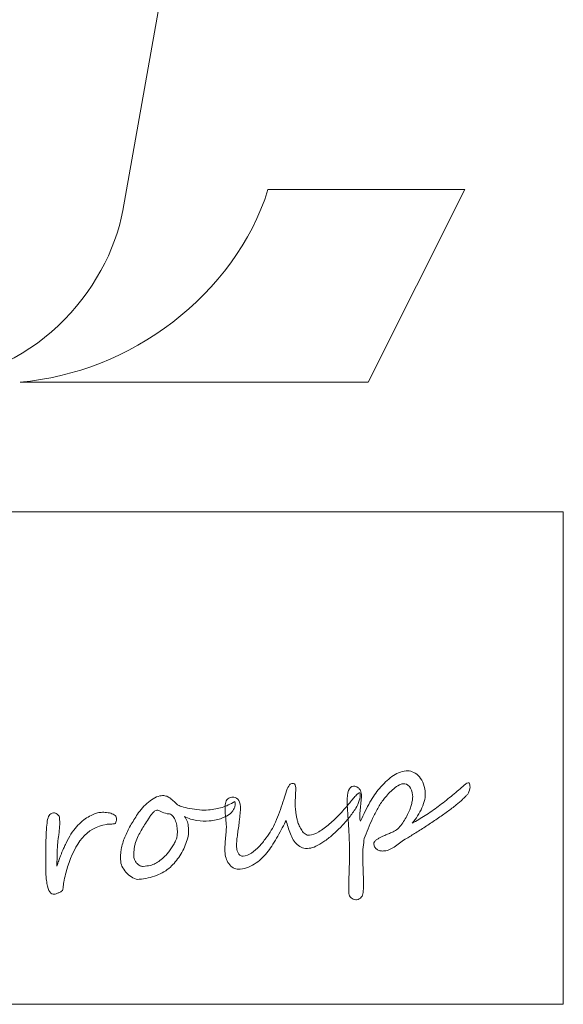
# Model space of a CAD drawing. Header units: millimetres. Extents: x -11513 to 3649, y 2330 to 12522.
# Tile 40 of 75: x -9784 to -9780, y 8946 to 8953. Entities that reach past the tile are written whole.
import ezdxf
from ezdxf.enums import TextEntityAlignment as Align

# ---------------------------------------------------------------- set-up
doc = ezdxf.new("R2010")
doc.units = ezdxf.units.MM
doc.layers.add('Aparatura', color=7, linetype='Continuous')
doc.styles.add('Arial', font='Arial', dxfattribs={"height": 1})

# ---------------------------------------------------------------- blocks, each defined once
blk = doc.blocks.new('Tabliczka_2016_RS-W_Włoszczowa')
at = {"layer": 'Aparatura', "lineweight": 5}
for points, knots in [([(81.1463, 57.3124), (81.1463, 57.3124), (80.44, 53.3071), (80.44, 53.3071), (80.44, 53.3071), (80.44, 53.3071), (78.6533, 53.3088), (78.6533, 53.3088), (78.6533, 53.3088), (78.6533, 53.3088), (78.3708, 51.7043), (78.3708, 51.7043), (78.3708, 51.7043), (78.3094, 51.3555), (78.8189, 51.2433), (78.8869, 51.6285), (78.8869, 51.6285), (78.8869, 51.6285), (79.09, 52.7804), (79.09, 52.7804), (79.09, 52.7804), (79.09, 52.7804), (80.3481, 52.7804), (80.3481, 52.7804), (80.3481, 52.7804), (80.3481, 52.7804), (80.0734, 51.2321), (80.0734, 51.2321), (80.0734, 51.2321), (79.9719, 50.6601), (79.4166, 49.9997), (78.6186, 49.9922), (78.6186, 49.9922), (77.6023, 49.9828), (76.9409, 50.9164), (77.0946, 51.7881), (77.0946, 51.7881), (77.0946, 51.7881), (78.1532, 57.7916), (78.1532, 57.7916), (78.1532, 57.7916), (78.3024, 58.638), (79.0358, 59.0725), (79.67, 59.0725), (79.67, 59.0725), (80.6434, 59.0725), (81.2897, 58.1257), (81.1463, 57.3124)], [0, 0, 0, 0, 0.076923, 0.076923, 0.076923, 0.076923, 0.153846, 0.153846, 0.153846, 0.153846, 0.230769, 0.230769, 0.230769, 0.230769, 0.307692, 0.307692, 0.307692, 0.307692, 0.384615, 0.384615, 0.384615, 0.384615, 0.461538, 0.461538, 0.461538, 0.461538, 0.538462, 0.538462, 0.538462, 0.538462, 0.615385, 0.615385, 0.615385, 0.615385, 0.692308, 0.692308, 0.692308, 0.692308, 0.769231, 0.769231, 0.769231, 0.769231, 0.846154, 0.846154, 0.846154, 0.846154, 1, 1, 1, 1]), ([(81.1234, 51.3835), (81.1234, 51.3835), (82.5473, 51.3835), (82.5473, 51.3835), (82.5473, 51.3835), (82.5473, 51.3835), (81.8483, 49.9929), (81.8483, 49.9929), (81.8483, 49.9929), (81.8483, 49.9929), (79.3318, 49.993), (79.3318, 49.993), (79.3318, 49.993), (80.1235, 50.0576), (80.8843, 50.6219), (81.1234, 51.3835)], [0, 0, 0, 0, 0.2, 0.2, 0.2, 0.2, 0.4, 0.4, 0.4, 0.4, 0.6, 0.6, 0.6, 0.6, 1, 1, 1, 1]), ([(63.9723, 49.0555), (63.9723, 49.0555), (83.2583, 49.0555), (83.2583, 49.0555), (83.2583, 49.0555), (83.2583, 49.0555), (83.2583, 45.4973), (83.2583, 45.4973), (83.2583, 45.4973), (83.2583, 45.4973), (63.9723, 45.4973), (63.9723, 45.4973), (63.9723, 45.4973), (63.9723, 45.4973), (63.9723, 49.0555), (63.9723, 49.0555)], [0, 0, 0, 0, 0.2, 0.2, 0.2, 0.2, 0.4, 0.4, 0.4, 0.4, 0.6, 0.6, 0.6, 0.6, 1, 1, 1, 1]), ([(82.5836, 47.0754), (82.5848, 47.0633), (82.5823, 47.0487), (82.5757, 47.0312), (82.5757, 47.0312), (82.5743, 47.0269), (82.5714, 47.022), (82.5669, 47.0166), (82.5669, 47.0166), (82.5626, 47.0113), (82.558, 47.0061), (82.5533, 47.001), (82.5533, 47.001), (82.5486, 46.9957), (82.5439, 46.9911), (82.5391, 46.987), (82.5391, 46.987), (82.5345, 46.9827), (82.531, 46.9796), (82.5291, 46.9774), (82.5291, 46.9774), (82.5172, 46.9656), (82.502, 46.9523), (82.4833, 46.9374), (82.4833, 46.9374), (82.4644, 46.9224), (82.4434, 46.9065), (82.4203, 46.8896), (82.4203, 46.8896), (82.3972, 46.8727), (82.3727, 46.8553), (82.3467, 46.8377), (82.3467, 46.8377), (82.3209, 46.8201), (82.2948, 46.8027), (82.2687, 46.7857), (82.2687, 46.7857), (82.2428, 46.7687), (82.2175, 46.7524), (82.1928, 46.7371), (82.1928, 46.7371), (82.1682, 46.7217), (82.1457, 46.7083), (82.1255, 46.6964), (82.1255, 46.6964), (82.1106, 46.6879), (82.0967, 46.6786), (82.0837, 46.6685), (82.0837, 46.6685), (82.0708, 46.6584), (82.0579, 46.6489), (82.0452, 46.64), (82.0452, 46.64), (82.0327, 46.6312), (82.0198, 46.6235), (82.0069, 46.6172), (82.0069, 46.6172), (81.9937, 46.6109), (81.9797, 46.6069), (81.9647, 46.6054), (81.9647, 46.6054), (81.9558, 46.6045), (81.9472, 46.6047), (81.9386, 46.606), (81.9386, 46.606), (81.9301, 46.6074), (81.9223, 46.61), (81.9153, 46.6139), (81.9153, 46.6139), (81.9083, 46.618), (81.9023, 46.6234), (81.8975, 46.6301), (81.8975, 46.6301), (81.8928, 46.6368), (81.8898, 46.6451), (81.8888, 46.6552), (81.8888, 46.6552), (81.8882, 46.6605), (81.8897, 46.6659), (81.8928, 46.6708), (81.8928, 46.6708), (81.8961, 46.6759), (81.9004, 46.6806), (81.9058, 46.6847), (81.9058, 46.6847), (81.9112, 46.689), (81.9174, 46.693), (81.924, 46.6969), (81.924, 46.6969), (81.9306, 46.7006), (81.937, 46.704), (81.9433, 46.707), (81.9433, 46.707), (81.95, 46.7103), (81.9581, 46.7139), (81.9673, 46.7178), (81.9673, 46.7178), (81.9765, 46.7217), (81.9857, 46.7255), (81.9951, 46.7294), (81.9951, 46.7294), (82.0045, 46.7333), (82.0135, 46.7372), (82.0223, 46.7411), (82.0223, 46.7411), (82.0311, 46.7452), (82.0385, 46.7491), (82.0449, 46.7528), (82.0449, 46.7528), (82.0565, 46.7605), (82.0674, 46.77), (82.0771, 46.7812), (82.0771, 46.7812), (82.087, 46.7923), (82.0959, 46.8044), (82.1041, 46.8172), (82.1041, 46.8172), (82.1122, 46.8302), (82.1196, 46.8436), (82.1265, 46.8573), (82.1265, 46.8573), (82.1333, 46.8711), (82.1395, 46.8843), (82.1453, 46.8969), (82.1453, 46.8969), (82.149, 46.9055), (82.1527, 46.915), (82.1558, 46.9256), (82.1558, 46.9256), (82.1592, 46.9361), (82.1619, 46.9463), (82.1641, 46.9568), (82.1641, 46.9568), (82.1665, 46.9672), (82.1681, 46.9769), (82.1688, 46.9862), (82.1688, 46.9862), (82.1696, 46.9955), (82.1698, 47.0033), (82.1692, 47.0094), (82.1692, 47.0094), (82.1666, 47.0362), (82.1585, 47.0567), (82.1455, 47.0714), (82.1455, 47.0714), (82.1322, 47.0861), (82.117, 47.0926), (82.0995, 47.0908), (82.0995, 47.0908), (82.0887, 47.0898), (82.0765, 47.085), (82.0632, 47.0764), (82.0632, 47.0764), (82.0498, 47.0679), (82.0365, 47.058), (82.0234, 47.0465), (82.0234, 47.0465), (82.0104, 47.035), (81.9981, 47.0232), (81.9872, 47.0109), (81.9872, 47.0109), (81.976, 46.9986), (81.9672, 46.9883), (81.9607, 46.9798), (81.9607, 46.9798), (81.9448, 46.9591), (81.9302, 46.9368), (81.9168, 46.9131), (81.9168, 46.9131), (81.9032, 46.8893), (81.8908, 46.8649), (81.8791, 46.8402), (81.8791, 46.8402), (81.8676, 46.8154), (81.8568, 46.7906), (81.8467, 46.7658), (81.8467, 46.7658), (81.8368, 46.741), (81.8276, 46.7173), (81.8192, 46.6947), (81.8192, 46.6947), (81.8165, 46.676), (81.814, 46.6553), (81.8116, 46.6329), (81.8116, 46.6329), (81.8094, 46.6105), (81.8085, 46.5858), (81.8088, 46.5595), (81.8088, 46.5595), (81.8098, 46.5068), (81.8113, 46.46), (81.8132, 46.4188), (81.8132, 46.4188), (81.8151, 46.3776), (81.8145, 46.3395), (81.8114, 46.3049), (81.8114, 46.3049), (81.8102, 46.2923), (81.8058, 46.2809), (81.7978, 46.2705), (81.7978, 46.2705), (81.7899, 46.2601), (81.7787, 46.2542), (81.7644, 46.2528), (81.7644, 46.2528), (81.7602, 46.2524), (81.755, 46.2529), (81.749, 46.2544), (81.749, 46.2544), (81.7431, 46.2561), (81.7373, 46.2585), (81.7317, 46.2617), (81.7317, 46.2617), (81.726, 46.2652), (81.7212, 46.2691), (81.717, 46.2734), (81.717, 46.2734), (81.7129, 46.278), (81.7104, 46.2832), (81.7098, 46.2889), (81.7098, 46.2889), (81.7085, 46.3016), (81.708, 46.3175), (81.7079, 46.3365), (81.7079, 46.3365), (81.7076, 46.3553), (81.7079, 46.3745), (81.7082, 46.3935), (81.7082, 46.3935), (81.7087, 46.4127), (81.7091, 46.4302), (81.7098, 46.4458), (81.7098, 46.4458), (81.7104, 46.4615), (81.7107, 46.4725), (81.7109, 46.4787), (81.7109, 46.4787), (81.7122, 46.519), (81.7129, 46.5627), (81.7124, 46.6092), (81.7124, 46.6092), (81.7122, 46.6558), (81.7105, 46.7066), (81.7079, 46.7613), (81.7079, 46.7613), (81.7071, 46.773), (81.7059, 46.7883), (81.7046, 46.8075), (81.7046, 46.8075), (81.7033, 46.8268), (81.702, 46.8461), (81.7006, 46.8657), (81.7006, 46.8657), (81.6993, 46.8854), (81.698, 46.9036), (81.697, 46.9203), (81.697, 46.9203), (81.6959, 46.9372), (81.6953, 46.9493), (81.6954, 46.9563), (81.6954, 46.9563), (81.6933, 47.0307), (81.7091, 47.0695), (81.7423, 47.0728), (81.7423, 47.0728), (81.7488, 47.0734), (81.7553, 47.0725), (81.7616, 47.0697), (81.7616, 47.0697), (81.7681, 47.0672), (81.7737, 47.0633), (81.7789, 47.0586), (81.7789, 47.0586), (81.784, 47.0539), (81.7883, 47.0484), (81.7916, 47.0421), (81.7916, 47.0421), (81.795, 47.0357), (81.797, 47.0295), (81.7976, 47.0233), (81.7976, 47.0233), (81.799, 47.0097), (81.7991, 46.9951), (81.7976, 46.9791), (81.7976, 46.9791), (81.7962, 46.9632), (81.7947, 46.9467), (81.793, 46.9299), (81.793, 46.9299), (81.791, 46.9131), (81.7895, 46.8968), (81.7881, 46.8806), (81.7881, 46.8806), (81.7869, 46.8645), (81.7868, 46.8499), (81.7881, 46.8367), (81.7881, 46.8367), (81.7892, 46.8254), (81.791, 46.82), (81.7933, 46.8202), (81.7933, 46.8202), (81.8156, 46.8716), (81.8376, 46.9172), (81.8599, 46.9566), (81.8599, 46.9566), (81.8821, 46.9962), (81.905, 47.0293), (81.9285, 47.0562), (81.9285, 47.0562), (81.9436, 47.0735), (81.9586, 47.0892), (81.9735, 47.1039), (81.9735, 47.1039), (81.9884, 47.1183), (82.0036, 47.1312), (82.019, 47.1424), (82.019, 47.1424), (82.0345, 47.1535), (82.0508, 47.1625), (82.0679, 47.1694), (82.0679, 47.1694), (82.085, 47.1764), (82.1033, 47.1812), (82.1231, 47.1835), (82.1231, 47.1835), (82.1365, 47.1851), (82.1509, 47.1833), (82.166, 47.1778), (82.166, 47.1778), (82.1814, 47.1724), (82.1955, 47.1632), (82.2083, 47.1505), (82.2083, 47.1505), (82.2214, 47.1376), (82.2326, 47.1217), (82.2421, 47.1025), (82.2421, 47.1025), (82.2516, 47.0834), (82.2574, 47.0612), (82.2595, 47.036), (82.2595, 47.036), (82.2619, 47.0167), (82.2608, 46.9972), (82.2564, 46.9772), (82.2564, 46.9772), (82.252, 46.9571), (82.2454, 46.9373), (82.2366, 46.9174), (82.2366, 46.9174), (82.2278, 46.8978), (82.2173, 46.8783), (82.2052, 46.8595), (82.2052, 46.8595), (82.1931, 46.8407), (82.18, 46.8232), (82.1665, 46.8071), (82.1665, 46.8071), (82.1969, 46.8223), (82.2281, 46.8402), (82.2598, 46.861), (82.2598, 46.861), (82.2915, 46.8817), (82.3231, 46.9037), (82.3546, 46.9272), (82.3546, 46.9272), (82.386, 46.9507), (82.4168, 46.9748), (82.4469, 46.9996), (82.4469, 46.9996), (82.477, 47.0246), (82.5058, 47.0486), (82.533, 47.0721), (82.533, 47.0721), (82.5413, 47.0792), (82.5479, 47.085), (82.553, 47.0899), (82.553, 47.0899), (82.5579, 47.0946), (82.5637, 47.0974), (82.5702, 47.098), (82.5702, 47.098), (82.5757, 47.0986), (82.5792, 47.0963), (82.5807, 47.0913), (82.5807, 47.0913), (82.5822, 47.0861), (82.5831, 47.0808), (82.5836, 47.0754)], [0, 0, 0, 0, 0.010204, 0.010204, 0.010204, 0.010204, 0.020408, 0.020408, 0.020408, 0.020408, 0.030612, 0.030612, 0.030612, 0.030612, 0.040816, 0.040816, 0.040816, 0.040816, 0.05102, 0.05102, 0.05102, 0.05102, 0.061224, 0.061224, 0.061224, 0.061224, 0.071429, 0.071429, 0.071429, 0.071429, 0.081633, 0.081633, 0.081633, 0.081633, 0.091837, 0.091837, 0.091837, 0.091837, 0.102041, 0.102041, 0.102041, 0.102041, 0.112245, 0.112245, 0.112245, 0.112245, 0.122449, 0.122449, 0.122449, 0.122449, 0.132653, 0.132653, 0.132653, 0.132653, 0.142857, 0.142857, 0.142857, 0.142857, 0.153061, 0.153061, 0.153061, 0.153061, 0.163265, 0.163265, 0.163265, 0.163265, 0.173469, 0.173469, 0.173469, 0.173469, 0.183673, 0.183673, 0.183673, 0.183673, 0.193878, 0.193878, 0.193878, 0.193878, 0.204082, 0.204082, 0.204082, 0.204082, 0.214286, 0.214286, 0.214286, 0.214286, 0.22449, 0.22449, 0.22449, 0.22449, 0.234694, 0.234694, 0.234694, 0.234694, 0.244898, 0.244898, 0.244898, 0.244898, 0.255102, 0.255102, 0.255102, 0.255102, 0.265306, 0.265306, 0.265306, 0.265306, 0.27551, 0.27551, 0.27551, 0.27551, 0.285714, 0.285714, 0.285714, 0.285714, 0.295918, 0.295918, 0.295918, 0.295918, 0.306122, 0.306122, 0.306122, 0.306122, 0.316327, 0.316327, 0.316327, 0.316327, 0.326531, 0.326531, 0.326531, 0.326531, 0.336735, 0.336735, 0.336735, 0.336735, 0.346939, 0.346939, 0.346939, 0.346939, 0.357143, 0.357143, 0.357143, 0.357143, 0.367347, 0.367347, 0.367347, 0.367347, 0.377551, 0.377551, 0.377551, 0.377551, 0.387755, 0.387755, 0.387755, 0.387755, 0.397959, 0.397959, 0.397959, 0.397959, 0.408163, 0.408163, 0.408163, 0.408163, 0.418367, 0.418367, 0.418367, 0.418367, 0.428571, 0.428571, 0.428571, 0.428571, 0.438776, 0.438776, 0.438776, 0.438776, 0.44898, 0.44898, 0.44898, 0.44898, 0.459184, 0.459184, 0.459184, 0.459184, 0.469388, 0.469388, 0.469388, 0.469388, 0.479592, 0.479592, 0.479592, 0.479592, 0.489796, 0.489796, 0.489796, 0.489796, 0.5, 0.5, 0.5, 0.5, 0.510204, 0.510204, 0.510204, 0.510204, 0.520408, 0.520408, 0.520408, 0.520408, 0.530612, 0.530612, 0.530612, 0.530612, 0.540816, 0.540816, 0.540816, 0.540816, 0.55102, 0.55102, 0.55102, 0.55102, 0.561224, 0.561224, 0.561224, 0.561224, 0.571429, 0.571429, 0.571429, 0.571429, 0.581633, 0.581633, 0.581633, 0.581633, 0.591837, 0.591837, 0.591837, 0.591837, 0.602041, 0.602041, 0.602041, 0.602041, 0.612245, 0.612245, 0.612245, 0.612245, 0.622449, 0.622449, 0.622449, 0.622449, 0.632653, 0.632653, 0.632653, 0.632653, 0.642857, 0.642857, 0.642857, 0.642857, 0.653061, 0.653061, 0.653061, 0.653061, 0.663265, 0.663265, 0.663265, 0.663265, 0.673469, 0.673469, 0.673469, 0.673469, 0.683673, 0.683673, 0.683673, 0.683673, 0.693878, 0.693878, 0.693878, 0.693878, 0.704082, 0.704082, 0.704082, 0.704082, 0.714286, 0.714286, 0.714286, 0.714286, 0.72449, 0.72449, 0.72449, 0.72449, 0.734694, 0.734694, 0.734694, 0.734694, 0.744898, 0.744898, 0.744898, 0.744898, 0.755102, 0.755102, 0.755102, 0.755102, 0.765306, 0.765306, 0.765306, 0.765306, 0.77551, 0.77551, 0.77551, 0.77551, 0.785714, 0.785714, 0.785714, 0.785714, 0.795918, 0.795918, 0.795918, 0.795918, 0.806122, 0.806122, 0.806122, 0.806122, 0.816327, 0.816327, 0.816327, 0.816327, 0.826531, 0.826531, 0.826531, 0.826531, 0.836735, 0.836735, 0.836735, 0.836735, 0.846939, 0.846939, 0.846939, 0.846939, 0.857143, 0.857143, 0.857143, 0.857143, 0.867347, 0.867347, 0.867347, 0.867347, 0.877551, 0.877551, 0.877551, 0.877551, 0.887755, 0.887755, 0.887755, 0.887755, 0.897959, 0.897959, 0.897959, 0.897959, 0.908163, 0.908163, 0.908163, 0.908163, 0.918367, 0.918367, 0.918367, 0.918367, 0.928571, 0.928571, 0.928571, 0.928571, 0.938776, 0.938776, 0.938776, 0.938776, 0.94898, 0.94898, 0.94898, 0.94898, 0.959184, 0.959184, 0.959184, 0.959184, 0.969388, 0.969388, 0.969388, 0.969388, 0.979592, 0.979592, 0.979592, 0.979592, 1, 1, 1, 1]), ([(81.7892, 47.0201), (81.7906, 47.0054), (81.7885, 46.9882), (81.7831, 46.9689), (81.7831, 46.9689), (81.7776, 46.9494), (81.7693, 46.9309), (81.7582, 46.9134), (81.7582, 46.9134), (81.7441, 46.8909), (81.7279, 46.8684), (81.7096, 46.8458), (81.7096, 46.8458), (81.6914, 46.8234), (81.6722, 46.8015), (81.6519, 46.7807), (81.6519, 46.7807), (81.6318, 46.7597), (81.6112, 46.74), (81.5901, 46.7217), (81.5901, 46.7217), (81.5687, 46.7034), (81.5479, 46.6874), (81.5277, 46.6733), (81.5277, 46.6733), (81.5075, 46.6595), (81.4882, 46.6482), (81.4699, 46.6394), (81.4699, 46.6394), (81.4516, 46.6308), (81.4353, 46.6257), (81.4211, 46.6243), (81.4211, 46.6243), (81.4029, 46.6225), (81.3867, 46.6241), (81.3726, 46.6289), (81.3726, 46.6289), (81.3584, 46.6336), (81.3458, 46.641), (81.3349, 46.6507), (81.3349, 46.6507), (81.3241, 46.6602), (81.3146, 46.6719), (81.3066, 46.6857), (81.3066, 46.6857), (81.2986, 46.6992), (81.2914, 46.7137), (81.2851, 46.7291), (81.2851, 46.7291), (81.2785, 46.7444), (81.2729, 46.7605), (81.2681, 46.777), (81.2681, 46.777), (81.2634, 46.7935), (81.2589, 46.8094), (81.2547, 46.825), (81.2547, 46.825), (81.2465, 46.8094), (81.2373, 46.7917), (81.2268, 46.7722), (81.2268, 46.7722), (81.2164, 46.7526), (81.2055, 46.7327), (81.1942, 46.7124), (81.1942, 46.7124), (81.1826, 46.6921), (81.171, 46.6725), (81.1591, 46.6535), (81.1591, 46.6535), (81.147, 46.6345), (81.1356, 46.618), (81.1251, 46.6036), (81.1251, 46.6036), (81.1128, 46.5879), (81.0996, 46.5728), (81.0849, 46.558), (81.0849, 46.558), (81.0701, 46.5433), (81.0542, 46.5301), (81.0372, 46.5184), (81.0372, 46.5184), (81.0202, 46.5067), (81.0022, 46.4969), (80.983, 46.489), (80.983, 46.489), (80.964, 46.4809), (80.9439, 46.4759), (80.9231, 46.4739), (80.9231, 46.4739), (80.8925, 46.4708), (80.8672, 46.4811), (80.8473, 46.5045), (80.8473, 46.5045), (80.8278, 46.5279), (80.8164, 46.556), (80.8131, 46.5888), (80.8131, 46.5888), (80.8116, 46.6043), (80.8113, 46.6206), (80.812, 46.6377), (80.812, 46.6377), (80.8129, 46.6548), (80.8142, 46.6717), (80.8157, 46.6886), (80.8157, 46.6886), (80.8174, 46.7056), (80.819, 46.7223), (80.8205, 46.7387), (80.8205, 46.7387), (80.8219, 46.755), (80.8226, 46.7705), (80.8223, 46.7848), (80.8223, 46.7848), (80.8221, 46.7906), (80.8216, 46.798), (80.821, 46.8067), (80.821, 46.8067), (80.8203, 46.8154), (80.8195, 46.8255), (80.8183, 46.837), (80.8183, 46.837), (80.8173, 46.8475), (80.8163, 46.8572), (80.8155, 46.8657), (80.8155, 46.8657), (80.8146, 46.8744), (80.814, 46.8828), (80.8136, 46.8907), (80.8136, 46.8907), (80.8132, 46.8987), (80.813, 46.9066), (80.813, 46.9144), (80.813, 46.9144), (80.8128, 46.9222), (80.8132, 46.9304), (80.8139, 46.9391), (80.8139, 46.9391), (80.815, 46.9526), (80.819, 46.9644), (80.8261, 46.9749), (80.8261, 46.9749), (80.8333, 46.9854), (80.8457, 46.9915), (80.8631, 46.9932), (80.8631, 46.9932), (80.8985, 46.9967), (80.9188, 46.974), (80.9237, 46.9249), (80.9237, 46.9249), (80.9245, 46.9164), (80.9247, 46.907), (80.9239, 46.8965), (80.9239, 46.8965), (80.9232, 46.8861), (80.9222, 46.8754), (80.921, 46.864), (80.921, 46.864), (80.9197, 46.8527), (80.9184, 46.8414), (80.9172, 46.8297), (80.9172, 46.8297), (80.9158, 46.8179), (80.9147, 46.8066), (80.9138, 46.7958), (80.9138, 46.7958), (80.9114, 46.7801), (80.9091, 46.7647), (80.9066, 46.7493), (80.9066, 46.7493), (80.9044, 46.7339), (80.9023, 46.7189), (80.9004, 46.7041), (80.9004, 46.7041), (80.8984, 46.6895), (80.8972, 46.6754), (80.8966, 46.6619), (80.8966, 46.6619), (80.8961, 46.6485), (80.8963, 46.6361), (80.8975, 46.6248), (80.8975, 46.6248), (80.898, 46.6191), (80.8995, 46.6126), (80.9018, 46.6057), (80.9018, 46.6057), (80.9039, 46.5987), (80.9069, 46.592), (80.9108, 46.586), (80.9108, 46.586), (80.9144, 46.5799), (80.919, 46.575), (80.9248, 46.5714), (80.9248, 46.5714), (80.9304, 46.5675), (80.9367, 46.566), (80.9437, 46.5667), (80.9437, 46.5667), (80.9641, 46.5687), (80.9843, 46.5765), (81.0039, 46.5901), (81.0039, 46.5901), (81.0238, 46.6034), (81.0423, 46.6197), (81.0598, 46.6384), (81.0598, 46.6384), (81.0772, 46.6572), (81.0934, 46.6768), (81.1083, 46.6976), (81.1083, 46.6976), (81.1232, 46.7185), (81.1363, 46.7374), (81.1474, 46.7545), (81.1474, 46.7545), (81.1583, 46.7716), (81.1687, 46.7916), (81.1786, 46.8144), (81.1786, 46.8144), (81.1887, 46.8374), (81.1979, 46.8611), (81.2067, 46.8856), (81.2067, 46.8856), (81.2154, 46.91), (81.2236, 46.9344), (81.2314, 46.9586), (81.2314, 46.9586), (81.2392, 46.9828), (81.246, 47.0044), (81.2522, 47.0239), (81.2522, 47.0239), (81.2662, 47.0682), (81.2803, 47.0912), (81.2948, 47.0927), (81.2948, 47.0927), (81.3051, 47.0937), (81.3121, 47.0926), (81.316, 47.0898), (81.316, 47.0898), (81.3199, 47.0868), (81.3222, 47.0802), (81.3232, 47.0703), (81.3232, 47.0703), (81.324, 47.0624), (81.3242, 47.052), (81.3237, 47.0386), (81.3237, 47.0386), (81.3233, 47.0253), (81.3227, 47.0115), (81.3217, 46.9968), (81.3217, 46.9968), (81.321, 46.9823), (81.3201, 46.9685), (81.3199, 46.955), (81.3199, 46.955), (81.3194, 46.9418), (81.3195, 46.9314), (81.3202, 46.9241), (81.3202, 46.9241), (81.3208, 46.9176), (81.3218, 46.9095), (81.323, 46.9), (81.323, 46.9), (81.3241, 46.8907), (81.3253, 46.8808), (81.3267, 46.871), (81.3267, 46.871), (81.3281, 46.8609), (81.3299, 46.8509), (81.3318, 46.8413), (81.3318, 46.8413), (81.3336, 46.8315), (81.3359, 46.8231), (81.3381, 46.8163), (81.3381, 46.8163), (81.3403, 46.8084), (81.3441, 46.7987), (81.3492, 46.7873), (81.3492, 46.7873), (81.3542, 46.776), (81.3602, 46.765), (81.3673, 46.7543), (81.3673, 46.7543), (81.3746, 46.7436), (81.3827, 46.7348), (81.3919, 46.7278), (81.3919, 46.7278), (81.4013, 46.7207), (81.4115, 46.7177), (81.4228, 46.7188), (81.4228, 46.7188), (81.4436, 46.7209), (81.4667, 46.7294), (81.492, 46.7445), (81.492, 46.7445), (81.5171, 46.7594), (81.5428, 46.7782), (81.5686, 46.8004), (81.5686, 46.8004), (81.5946, 46.8227), (81.6199, 46.8473), (81.645, 46.8742), (81.645, 46.8742), (81.6701, 46.901), (81.6932, 46.9276), (81.7145, 46.9535), (81.7145, 46.9535), (81.7228, 46.9637), (81.7312, 46.9739), (81.7398, 46.9842), (81.7398, 46.9842), (81.7483, 46.9944), (81.7563, 47.003), (81.7636, 47.0099), (81.7636, 47.0099), (81.7709, 47.0169), (81.7768, 47.0216), (81.7814, 47.0241), (81.7814, 47.0241), (81.7861, 47.0264), (81.7887, 47.0252), (81.7892, 47.0201)], [0, 0, 0, 0, 0.012346, 0.012346, 0.012346, 0.012346, 0.024691, 0.024691, 0.024691, 0.024691, 0.037037, 0.037037, 0.037037, 0.037037, 0.049383, 0.049383, 0.049383, 0.049383, 0.061728, 0.061728, 0.061728, 0.061728, 0.074074, 0.074074, 0.074074, 0.074074, 0.08642, 0.08642, 0.08642, 0.08642, 0.098765, 0.098765, 0.098765, 0.098765, 0.111111, 0.111111, 0.111111, 0.111111, 0.123457, 0.123457, 0.123457, 0.123457, 0.135802, 0.135802, 0.135802, 0.135802, 0.148148, 0.148148, 0.148148, 0.148148, 0.160494, 0.160494, 0.160494, 0.160494, 0.17284, 0.17284, 0.17284, 0.17284, 0.185185, 0.185185, 0.185185, 0.185185, 0.197531, 0.197531, 0.197531, 0.197531, 0.209877, 0.209877, 0.209877, 0.209877, 0.222222, 0.222222, 0.222222, 0.222222, 0.234568, 0.234568, 0.234568, 0.234568, 0.246914, 0.246914, 0.246914, 0.246914, 0.259259, 0.259259, 0.259259, 0.259259, 0.271605, 0.271605, 0.271605, 0.271605, 0.283951, 0.283951, 0.283951, 0.283951, 0.296296, 0.296296, 0.296296, 0.296296, 0.308642, 0.308642, 0.308642, 0.308642, 0.320988, 0.320988, 0.320988, 0.320988, 0.333333, 0.333333, 0.333333, 0.333333, 0.345679, 0.345679, 0.345679, 0.345679, 0.358025, 0.358025, 0.358025, 0.358025, 0.37037, 0.37037, 0.37037, 0.37037, 0.382716, 0.382716, 0.382716, 0.382716, 0.395062, 0.395062, 0.395062, 0.395062, 0.407407, 0.407407, 0.407407, 0.407407, 0.419753, 0.419753, 0.419753, 0.419753, 0.432099, 0.432099, 0.432099, 0.432099, 0.444444, 0.444444, 0.444444, 0.444444, 0.45679, 0.45679, 0.45679, 0.45679, 0.469136, 0.469136, 0.469136, 0.469136, 0.481481, 0.481481, 0.481481, 0.481481, 0.493827, 0.493827, 0.493827, 0.493827, 0.506173, 0.506173, 0.506173, 0.506173, 0.518519, 0.518519, 0.518519, 0.518519, 0.530864, 0.530864, 0.530864, 0.530864, 0.54321, 0.54321, 0.54321, 0.54321, 0.555556, 0.555556, 0.555556, 0.555556, 0.567901, 0.567901, 0.567901, 0.567901, 0.580247, 0.580247, 0.580247, 0.580247, 0.592593, 0.592593, 0.592593, 0.592593, 0.604938, 0.604938, 0.604938, 0.604938, 0.617284, 0.617284, 0.617284, 0.617284, 0.62963, 0.62963, 0.62963, 0.62963, 0.641975, 0.641975, 0.641975, 0.641975, 0.654321, 0.654321, 0.654321, 0.654321, 0.666667, 0.666667, 0.666667, 0.666667, 0.679012, 0.679012, 0.679012, 0.679012, 0.691358, 0.691358, 0.691358, 0.691358, 0.703704, 0.703704, 0.703704, 0.703704, 0.716049, 0.716049, 0.716049, 0.716049, 0.728395, 0.728395, 0.728395, 0.728395, 0.740741, 0.740741, 0.740741, 0.740741, 0.753086, 0.753086, 0.753086, 0.753086, 0.765432, 0.765432, 0.765432, 0.765432, 0.777778, 0.777778, 0.777778, 0.777778, 0.790123, 0.790123, 0.790123, 0.790123, 0.802469, 0.802469, 0.802469, 0.802469, 0.814815, 0.814815, 0.814815, 0.814815, 0.82716, 0.82716, 0.82716, 0.82716, 0.839506, 0.839506, 0.839506, 0.839506, 0.851852, 0.851852, 0.851852, 0.851852, 0.864198, 0.864198, 0.864198, 0.864198, 0.876543, 0.876543, 0.876543, 0.876543, 0.888889, 0.888889, 0.888889, 0.888889, 0.901235, 0.901235, 0.901235, 0.901235, 0.91358, 0.91358, 0.91358, 0.91358, 0.925926, 0.925926, 0.925926, 0.925926, 0.938272, 0.938272, 0.938272, 0.938272, 0.950617, 0.950617, 0.950617, 0.950617, 0.962963, 0.962963, 0.962963, 0.962963, 0.975309, 0.975309, 0.975309, 0.975309, 1, 1, 1, 1]), ([(80.8869, 46.947), (80.8876, 46.9405), (80.8868, 46.9336), (80.8845, 46.9266), (80.8845, 46.9266), (80.8822, 46.9196), (80.8791, 46.9126), (80.8752, 46.9057), (80.8752, 46.9057), (80.8711, 46.8988), (80.8668, 46.8924), (80.8616, 46.8863), (80.8616, 46.8863), (80.8566, 46.88), (80.8513, 46.8749), (80.8459, 46.8709), (80.8459, 46.8709), (80.8332, 46.8607), (80.8147, 46.8508), (80.7905, 46.8416), (80.7905, 46.8416), (80.7662, 46.8324), (80.7359, 46.826), (80.699, 46.8223), (80.699, 46.8223), (80.6698, 46.8194), (80.6397, 46.8202), (80.6093, 46.8247), (80.6093, 46.8247), (80.5786, 46.8293), (80.5489, 46.8389), (80.5196, 46.8536), (80.5196, 46.8536), (80.5299, 46.841), (80.5369, 46.8285), (80.5407, 46.8165), (80.5407, 46.8165), (80.5443, 46.8043), (80.5472, 46.7898), (80.5489, 46.7727), (80.5489, 46.7727), (80.5519, 46.7422), (80.5474, 46.709), (80.5352, 46.673), (80.5352, 46.673), (80.5237, 46.6367), (80.5075, 46.6025), (80.4865, 46.5704), (80.4865, 46.5704), (80.4654, 46.5381), (80.4427, 46.5109), (80.4179, 46.4886), (80.4179, 46.4886), (80.404, 46.4758), (80.3883, 46.4645), (80.3712, 46.4543), (80.3712, 46.4543), (80.354, 46.4442), (80.3359, 46.4354), (80.3168, 46.4283), (80.3168, 46.4283), (80.2975, 46.4212), (80.2775, 46.4152), (80.2564, 46.4105), (80.2564, 46.4105), (80.2355, 46.406), (80.214, 46.4025), (80.1924, 46.4003), (80.1924, 46.4003), (80.1774, 46.3988), (80.1623, 46.4023), (80.1469, 46.4106), (80.1469, 46.4106), (80.1316, 46.4186), (80.1178, 46.4292), (80.1051, 46.442), (80.1051, 46.442), (80.0924, 46.4549), (80.0821, 46.4689), (80.0737, 46.484), (80.0737, 46.484), (80.0652, 46.4992), (80.0605, 46.5131), (80.0592, 46.5259), (80.0592, 46.5259), (80.056, 46.5572), (80.0572, 46.5877), (80.0626, 46.6172), (80.0626, 46.6172), (80.0681, 46.647), (80.0766, 46.6758), (80.088, 46.7041), (80.088, 46.7041), (80.0995, 46.7325), (80.1131, 46.7604), (80.1292, 46.788), (80.1292, 46.788), (80.1452, 46.8154), (80.1622, 46.8431), (80.1807, 46.8707), (80.1807, 46.8707), (80.1907, 46.8861), (80.2026, 46.9015), (80.2161, 46.9166), (80.2161, 46.9166), (80.2297, 46.932), (80.2439, 46.9458), (80.2591, 46.9581), (80.2591, 46.9581), (80.2743, 46.9706), (80.2898, 46.981), (80.3057, 46.9895), (80.3057, 46.9895), (80.3217, 46.9979), (80.3372, 47.0029), (80.3522, 47.0044), (80.3522, 47.0044), (80.3647, 47.0056), (80.3756, 47.0049), (80.3848, 47.0022), (80.3848, 47.0022), (80.3941, 46.9998), (80.4029, 46.9956), (80.4114, 46.9901), (80.4114, 46.9901), (80.42, 46.9843), (80.4289, 46.9773), (80.4382, 46.9684), (80.4382, 46.9684), (80.4475, 46.9595), (80.458, 46.9498), (80.4701, 46.9388), (80.4701, 46.9388), (80.4741, 46.9356), (80.484, 46.9316), (80.5004, 46.9262), (80.5004, 46.9262), (80.5167, 46.921), (80.5359, 46.9164), (80.5579, 46.9122), (80.5579, 46.9122), (80.5802, 46.908), (80.6033, 46.9045), (80.6273, 46.9021), (80.6273, 46.9021), (80.6514, 46.8995), (80.673, 46.8993), (80.6924, 46.9012), (80.6924, 46.9012), (80.7118, 46.9031), (80.7293, 46.9057), (80.7454, 46.9087), (80.7454, 46.9087), (80.7615, 46.9115), (80.7771, 46.9155), (80.7921, 46.9199), (80.7921, 46.9199), (80.807, 46.9246), (80.8218, 46.9303), (80.8363, 46.9374), (80.8363, 46.9374), (80.8508, 46.9442), (80.8664, 46.9524), (80.883, 46.9618), (80.883, 46.9618), (80.8852, 46.9562), (80.8865, 46.9514), (80.8869, 46.947)], [0, 0, 0, 0, 0.023256, 0.023256, 0.023256, 0.023256, 0.046512, 0.046512, 0.046512, 0.046512, 0.069767, 0.069767, 0.069767, 0.069767, 0.093023, 0.093023, 0.093023, 0.093023, 0.116279, 0.116279, 0.116279, 0.116279, 0.139535, 0.139535, 0.139535, 0.139535, 0.162791, 0.162791, 0.162791, 0.162791, 0.186047, 0.186047, 0.186047, 0.186047, 0.209302, 0.209302, 0.209302, 0.209302, 0.232558, 0.232558, 0.232558, 0.232558, 0.255814, 0.255814, 0.255814, 0.255814, 0.27907, 0.27907, 0.27907, 0.27907, 0.302326, 0.302326, 0.302326, 0.302326, 0.325581, 0.325581, 0.325581, 0.325581, 0.348837, 0.348837, 0.348837, 0.348837, 0.372093, 0.372093, 0.372093, 0.372093, 0.395349, 0.395349, 0.395349, 0.395349, 0.418605, 0.418605, 0.418605, 0.418605, 0.44186, 0.44186, 0.44186, 0.44186, 0.465116, 0.465116, 0.465116, 0.465116, 0.488372, 0.488372, 0.488372, 0.488372, 0.511628, 0.511628, 0.511628, 0.511628, 0.534884, 0.534884, 0.534884, 0.534884, 0.55814, 0.55814, 0.55814, 0.55814, 0.581395, 0.581395, 0.581395, 0.581395, 0.604651, 0.604651, 0.604651, 0.604651, 0.627907, 0.627907, 0.627907, 0.627907, 0.651163, 0.651163, 0.651163, 0.651163, 0.674419, 0.674419, 0.674419, 0.674419, 0.697674, 0.697674, 0.697674, 0.697674, 0.72093, 0.72093, 0.72093, 0.72093, 0.744186, 0.744186, 0.744186, 0.744186, 0.767442, 0.767442, 0.767442, 0.767442, 0.790698, 0.790698, 0.790698, 0.790698, 0.813953, 0.813953, 0.813953, 0.813953, 0.837209, 0.837209, 0.837209, 0.837209, 0.860465, 0.860465, 0.860465, 0.860465, 0.883721, 0.883721, 0.883721, 0.883721, 0.906977, 0.906977, 0.906977, 0.906977, 0.930233, 0.930233, 0.930233, 0.930233, 0.953488, 0.953488, 0.953488, 0.953488, 1, 1, 1, 1]), ([(80.0277, 46.843), (80.0279, 46.8409), (80.0281, 46.8373), (80.0281, 46.8329), (80.0281, 46.8329), (80.0282, 46.8285), (80.0276, 46.8238), (80.0265, 46.8193), (80.0265, 46.8193), (80.0254, 46.8146), (80.024, 46.8105), (80.0221, 46.8069), (80.0221, 46.8069), (80.0205, 46.8031), (80.0177, 46.8011), (80.0143, 46.8007), (80.0143, 46.8007), (80.012, 46.8005), (80.0082, 46.8003), (80.0026, 46.8), (80.0026, 46.8), (79.9973, 46.7996), (79.9915, 46.7992), (79.9855, 46.799), (79.9855, 46.799), (79.9795, 46.7989), (79.9738, 46.7985), (79.9682, 46.7981), (79.9682, 46.7981), (79.9629, 46.7978), (79.9589, 46.7976), (79.9567, 46.7974), (79.9567, 46.7974), (79.8833, 46.7852), (79.8245, 46.7522), (79.7803, 46.6978), (79.7803, 46.6978), (79.7369, 46.6447), (79.7016, 46.5758), (79.6744, 46.4915), (79.6744, 46.4915), (79.6695, 46.4742), (79.6647, 46.4564), (79.6602, 46.4379), (79.6602, 46.4379), (79.6556, 46.4197), (79.6513, 46.4003), (79.6476, 46.3799), (79.6476, 46.3799), (79.6455, 46.3689), (79.6443, 46.359), (79.6437, 46.3505), (79.6437, 46.3505), (79.6431, 46.3421), (79.6418, 46.3331), (79.6398, 46.3236), (79.6398, 46.3236), (79.6393, 46.3203), (79.6362, 46.317), (79.6308, 46.3137), (79.6308, 46.3137), (79.6251, 46.3101), (79.6191, 46.3069), (79.6122, 46.3038), (79.6122, 46.3038), (79.6051, 46.3007), (79.5985, 46.2983), (79.5922, 46.296), (79.5922, 46.296), (79.5856, 46.2938), (79.5813, 46.2925), (79.5789, 46.2923), (79.5789, 46.2923), (79.5524, 46.288), (79.5346, 46.3142), (79.5255, 46.3707), (79.5255, 46.3707), (79.5228, 46.386), (79.5208, 46.4), (79.5198, 46.4125), (79.5198, 46.4125), (79.5187, 46.4252), (79.5181, 46.4373), (79.5177, 46.4493), (79.5177, 46.4493), (79.5173, 46.4611), (79.5171, 46.4736), (79.5172, 46.4866), (79.5172, 46.4866), (79.5172, 46.4998), (79.5172, 46.5146), (79.5171, 46.531), (79.5171, 46.531), (79.5169, 46.5512), (79.517, 46.5746), (79.5171, 46.6012), (79.5171, 46.6012), (79.5173, 46.6278), (79.5176, 46.6546), (79.5185, 46.6817), (79.5185, 46.6817), (79.5192, 46.7085), (79.5204, 46.7344), (79.5218, 46.759), (79.5218, 46.759), (79.5233, 46.7835), (79.5253, 46.8039), (79.528, 46.8201), (79.528, 46.8201), (79.5304, 46.8388), (79.535, 46.8528), (79.5416, 46.8625), (79.5416, 46.8625), (79.5482, 46.8721), (79.559, 46.878), (79.5736, 46.8803), (79.5736, 46.8803), (79.5774, 46.8806), (79.5816, 46.8801), (79.5864, 46.8784), (79.5864, 46.8784), (79.591, 46.8766), (79.5954, 46.8742), (79.5993, 46.8712), (79.5993, 46.8712), (79.6034, 46.8681), (79.6068, 46.8648), (79.6097, 46.8611), (79.6097, 46.8611), (79.6127, 46.8576), (79.6144, 46.8542), (79.6151, 46.851), (79.6151, 46.851), (79.6165, 46.8416), (79.6173, 46.8309), (79.6177, 46.8195), (79.6177, 46.8195), (79.618, 46.8079), (79.6178, 46.7961), (79.6172, 46.7837), (79.6172, 46.7837), (79.6165, 46.7712), (79.6153, 46.7587), (79.614, 46.7462), (79.614, 46.7462), (79.6125, 46.7334), (79.6108, 46.7215), (79.6094, 46.7099), (79.6094, 46.7099), (79.6061, 46.6874), (79.6038, 46.6682), (79.6026, 46.6523), (79.6026, 46.6523), (79.6012, 46.6361), (79.6003, 46.6209), (79.5998, 46.606), (79.5998, 46.606), (79.5993, 46.591), (79.5989, 46.5751), (79.5988, 46.5581), (79.5988, 46.5581), (79.5985, 46.5411), (79.598, 46.5201), (79.5975, 46.495), (79.5975, 46.495), (79.6026, 46.5103), (79.607, 46.5236), (79.6107, 46.5344), (79.6107, 46.5344), (79.6144, 46.5453), (79.6179, 46.5549), (79.6211, 46.5632), (79.6211, 46.5632), (79.624, 46.5716), (79.6269, 46.5789), (79.6296, 46.5854), (79.6296, 46.5854), (79.6324, 46.5921), (79.6353, 46.5988), (79.6384, 46.6061), (79.6384, 46.6061), (79.6417, 46.6132), (79.6451, 46.6209), (79.649, 46.6295), (79.649, 46.6295), (79.6528, 46.6381), (79.6575, 46.6486), (79.6635, 46.661), (79.6635, 46.661), (79.6859, 46.7084), (79.7114, 46.7479), (79.7394, 46.7795), (79.7394, 46.7795), (79.7674, 46.8111), (79.7953, 46.8344), (79.8226, 46.8495), (79.8226, 46.8495), (79.8535, 46.8682), (79.8794, 46.8792), (79.9002, 46.8825), (79.9002, 46.8825), (79.9101, 46.8839), (79.9222, 46.8845), (79.9362, 46.8843), (79.9362, 46.8843), (79.9502, 46.8841), (79.964, 46.8827), (79.9771, 46.8796), (79.9771, 46.8796), (79.9904, 46.8767), (80.0018, 46.8722), (80.0116, 46.8664), (80.0116, 46.8664), (80.0214, 46.8606), (80.0267, 46.8527), (80.0277, 46.843)], [0, 0, 0, 0, 0.018182, 0.018182, 0.018182, 0.018182, 0.036364, 0.036364, 0.036364, 0.036364, 0.054545, 0.054545, 0.054545, 0.054545, 0.072727, 0.072727, 0.072727, 0.072727, 0.090909, 0.090909, 0.090909, 0.090909, 0.109091, 0.109091, 0.109091, 0.109091, 0.127273, 0.127273, 0.127273, 0.127273, 0.145455, 0.145455, 0.145455, 0.145455, 0.163636, 0.163636, 0.163636, 0.163636, 0.181818, 0.181818, 0.181818, 0.181818, 0.2, 0.2, 0.2, 0.2, 0.218182, 0.218182, 0.218182, 0.218182, 0.236364, 0.236364, 0.236364, 0.236364, 0.254545, 0.254545, 0.254545, 0.254545, 0.272727, 0.272727, 0.272727, 0.272727, 0.290909, 0.290909, 0.290909, 0.290909, 0.309091, 0.309091, 0.309091, 0.309091, 0.327273, 0.327273, 0.327273, 0.327273, 0.345455, 0.345455, 0.345455, 0.345455, 0.363636, 0.363636, 0.363636, 0.363636, 0.381818, 0.381818, 0.381818, 0.381818, 0.4, 0.4, 0.4, 0.4, 0.418182, 0.418182, 0.418182, 0.418182, 0.436364, 0.436364, 0.436364, 0.436364, 0.454545, 0.454545, 0.454545, 0.454545, 0.472727, 0.472727, 0.472727, 0.472727, 0.490909, 0.490909, 0.490909, 0.490909, 0.509091, 0.509091, 0.509091, 0.509091, 0.527273, 0.527273, 0.527273, 0.527273, 0.545455, 0.545455, 0.545455, 0.545455, 0.563636, 0.563636, 0.563636, 0.563636, 0.581818, 0.581818, 0.581818, 0.581818, 0.6, 0.6, 0.6, 0.6, 0.618182, 0.618182, 0.618182, 0.618182, 0.636364, 0.636364, 0.636364, 0.636364, 0.654545, 0.654545, 0.654545, 0.654545, 0.672727, 0.672727, 0.672727, 0.672727, 0.690909, 0.690909, 0.690909, 0.690909, 0.709091, 0.709091, 0.709091, 0.709091, 0.727273, 0.727273, 0.727273, 0.727273, 0.745455, 0.745455, 0.745455, 0.745455, 0.763636, 0.763636, 0.763636, 0.763636, 0.781818, 0.781818, 0.781818, 0.781818, 0.8, 0.8, 0.8, 0.8, 0.818182, 0.818182, 0.818182, 0.818182, 0.836364, 0.836364, 0.836364, 0.836364, 0.854545, 0.854545, 0.854545, 0.854545, 0.872727, 0.872727, 0.872727, 0.872727, 0.890909, 0.890909, 0.890909, 0.890909, 0.909091, 0.909091, 0.909091, 0.909091, 0.927273, 0.927273, 0.927273, 0.927273, 0.945455, 0.945455, 0.945455, 0.945455, 0.963636, 0.963636, 0.963636, 0.963636, 1, 1, 1, 1]), ([(80.4675, 46.7646), (80.4668, 46.7755), (80.465, 46.7878), (80.4617, 46.8012), (80.4617, 46.8012), (80.4583, 46.8147), (80.4537, 46.8274), (80.4477, 46.839), (80.4477, 46.839), (80.4415, 46.8508), (80.4342, 46.86), (80.4255, 46.867), (80.4255, 46.867), (80.4168, 46.8739), (80.4066, 46.8761), (80.3953, 46.8733), (80.3953, 46.8733), (80.3768, 46.8785), (80.3614, 46.8843), (80.349, 46.8909), (80.349, 46.8909), (80.3367, 46.8975), (80.3274, 46.9006), (80.3211, 46.8999), (80.3211, 46.8999), (80.3165, 46.8995), (80.3117, 46.8976), (80.3065, 46.8941), (80.3065, 46.8941), (80.3014, 46.8906), (80.2963, 46.886), (80.2908, 46.8805), (80.2908, 46.8805), (80.2856, 46.875), (80.2803, 46.8684), (80.275, 46.8611), (80.275, 46.8611), (80.2697, 46.8536), (80.2645, 46.8461), (80.2595, 46.8382), (80.2595, 46.8382), (80.2493, 46.8218), (80.24, 46.8071), (80.2313, 46.7938), (80.2313, 46.7938), (80.2227, 46.7803), (80.2146, 46.7672), (80.2071, 46.7542), (80.2071, 46.7542), (80.1996, 46.7411), (80.1926, 46.7276), (80.1858, 46.7133), (80.1858, 46.7133), (80.179, 46.6992), (80.1724, 46.6834), (80.1659, 46.6659), (80.1659, 46.6659), (80.1631, 46.6586), (80.1609, 46.65), (80.1591, 46.6401), (80.1591, 46.6401), (80.1573, 46.6301), (80.1561, 46.62), (80.1552, 46.6095), (80.1552, 46.6095), (80.1542, 46.5992), (80.1538, 46.5888), (80.1539, 46.5784), (80.1539, 46.5784), (80.1539, 46.568), (80.1544, 46.5588), (80.1552, 46.5507), (80.1552, 46.5507), (80.1557, 46.5458), (80.1579, 46.5398), (80.1622, 46.533), (80.1622, 46.533), (80.1665, 46.5261), (80.1716, 46.5196), (80.178, 46.5134), (80.178, 46.5134), (80.1842, 46.5072), (80.1911, 46.5021), (80.1987, 46.4983), (80.1987, 46.4983), (80.2065, 46.4943), (80.2136, 46.4928), (80.2205, 46.4935), (80.2205, 46.4935), (80.2403, 46.4954), (80.2571, 46.4979), (80.2708, 46.5011), (80.2708, 46.5011), (80.2846, 46.5043), (80.2972, 46.5085), (80.3084, 46.5142), (80.3084, 46.5142), (80.3198, 46.5198), (80.3311, 46.5271), (80.3422, 46.536), (80.3422, 46.536), (80.3535, 46.5449), (80.3664, 46.5564), (80.381, 46.5703), (80.381, 46.5703), (80.3881, 46.577), (80.3952, 46.5845), (80.4019, 46.5929), (80.4019, 46.5929), (80.4087, 46.6014), (80.4154, 46.6103), (80.4218, 46.6197), (80.4218, 46.6197), (80.4283, 46.6292), (80.4343, 46.6388), (80.4399, 46.6485), (80.4399, 46.6485), (80.4455, 46.6583), (80.451, 46.6678), (80.4559, 46.6773), (80.4559, 46.6773), (80.459, 46.6836), (80.4617, 46.6911), (80.4636, 46.6999), (80.4636, 46.6999), (80.4653, 46.7086), (80.4666, 46.7174), (80.4674, 46.726), (80.4674, 46.726), (80.4681, 46.7347), (80.4683, 46.7425), (80.4682, 46.7495), (80.4682, 46.7495), (80.4681, 46.7565), (80.4678, 46.7614), (80.4675, 46.7646)], [0, 0, 0, 0, 0.028571, 0.028571, 0.028571, 0.028571, 0.057143, 0.057143, 0.057143, 0.057143, 0.085714, 0.085714, 0.085714, 0.085714, 0.114286, 0.114286, 0.114286, 0.114286, 0.142857, 0.142857, 0.142857, 0.142857, 0.171429, 0.171429, 0.171429, 0.171429, 0.2, 0.2, 0.2, 0.2, 0.228571, 0.228571, 0.228571, 0.228571, 0.257143, 0.257143, 0.257143, 0.257143, 0.285714, 0.285714, 0.285714, 0.285714, 0.314286, 0.314286, 0.314286, 0.314286, 0.342857, 0.342857, 0.342857, 0.342857, 0.371429, 0.371429, 0.371429, 0.371429, 0.4, 0.4, 0.4, 0.4, 0.428571, 0.428571, 0.428571, 0.428571, 0.457143, 0.457143, 0.457143, 0.457143, 0.485714, 0.485714, 0.485714, 0.485714, 0.514286, 0.514286, 0.514286, 0.514286, 0.542857, 0.542857, 0.542857, 0.542857, 0.571429, 0.571429, 0.571429, 0.571429, 0.6, 0.6, 0.6, 0.6, 0.628571, 0.628571, 0.628571, 0.628571, 0.657143, 0.657143, 0.657143, 0.657143, 0.685714, 0.685714, 0.685714, 0.685714, 0.714286, 0.714286, 0.714286, 0.714286, 0.742857, 0.742857, 0.742857, 0.742857, 0.771429, 0.771429, 0.771429, 0.771429, 0.8, 0.8, 0.8, 0.8, 0.828571, 0.828571, 0.828571, 0.828571, 0.857143, 0.857143, 0.857143, 0.857143, 0.885714, 0.885714, 0.885714, 0.885714, 0.914286, 0.914286, 0.914286, 0.914286, 0.942857, 0.942857, 0.942857, 0.942857, 1, 1, 1, 1])]:
    blk.add_open_spline(points, degree=3, knots=knots, dxfattribs=at)
at = {"layer": 'Aparatura', "color": 1, "lineweight": 5, "style": 'Arial'}
for tag, p in [('3-2017-00001/0001', (82.1354, 29.5168)), ('2017', (32.1805, 29.5168)), ('...', (77.4388, 24.3168))]:
    blk.add_attdef(tag, text='', height=2, dxfattribs=at).set_placement(p, align=Align.RIGHT)

msp = doc.modelspace()

# ---------------------------------------------------------------- block references
at = {"xscale": 1.02, "yscale": 1.02, "zscale": 1.02}
msp.add_blockref('Tabliczka_2016_RS-W_Włoszczowa', (-9864.8933, 8899.526), dxfattribs=at)

doc.saveas('drawing.dxf')
